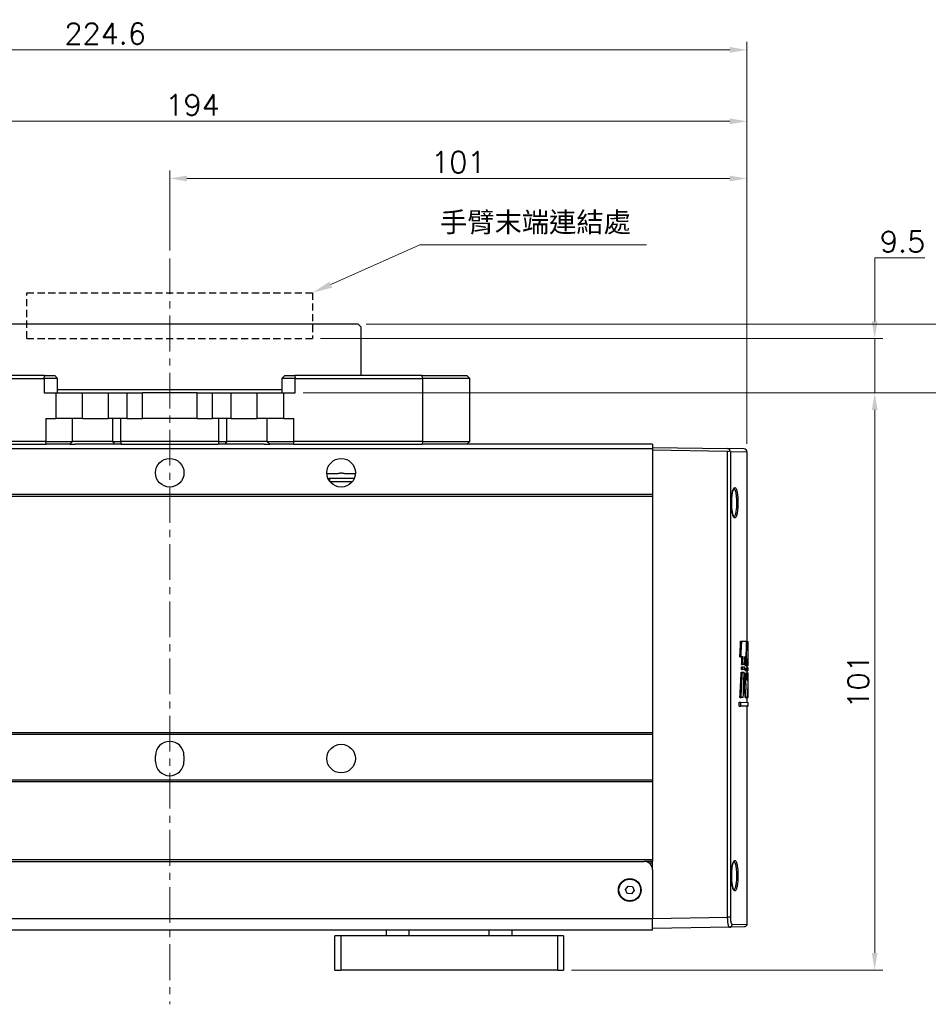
# Model space of a CAD drawing. Header units: inches. Extents: x 0 to 6721, y -3375 to 1330.
# Tile 45 of 198: x 4672 to 4831, y -3102 to -2930. Entities that reach past the tile are written whole.
import ezdxf

# ---------------------------------------------------------------- set-up
doc = ezdxf.new("R2010")
doc.units = ezdxf.units.IN
doc.header["$MEASUREMENT"] = 0
doc.linetypes.add('CENTER', pattern=[2, 1.25, -0.25, 0.25, -0.25])
doc.linetypes.add('HIDDEN', pattern=[0.375, 0.25, -0.125])
for name, color, linetype, lineweight in [('AM_5', 3, 'Continuous', 15), ('AM_7', 4, 'CENTER', 15), ('可見 (ISO)', 7, 'Continuous', 25), ('窄部可見 (ISO)', 7, 'Continuous', 25)]:
    doc.layers.add(name, color=color, linetype=linetype, lineweight=lineweight)
doc.styles.get("Standard").update_dxf_attribs({"font": 'arial.ttf'})
doc.styles.add('尺寸標註', font='romans.shx', dxfattribs={"bigfont": 'CHINESET.SHX'})
doc.dimstyles.new('複本(3) CNS2-1$0', dxfattribs={"dimtxt": 3.7, "dimasz": 3, "dimexe": 1.4, "dimexo": 1.4, "dimgap": 1, "dimtad": 1, "dimtoh": 1, "dimdsep": 46, "dimtxsty": '尺寸標註', "dimcen": 0, "dimclrd": 2, "dimclre": 2, "dimclrt": 3, "dimadec": 0, "dimazin": 2, "dimtp": 0.1, "dimtm": 0.1, "dimtfac": 0.71, "dimtmove": 0, "dimatfit": 0, "dimfxl": 0, "dimlwd": 13, "dimlwe": 13, "dimarcsym": 0})

# ---------------------------------------------------------------- blocks, each defined once
blk = doc.blocks.new('*S380')
at = {"layer": 'AM_5', "color": 7}
for p, q in [((10226.38, -457.09), (10210.79, -464.07)), ((10266.01, -457.09), (10226.38, -457.09))]:
    blk.add_line(p, q, dxfattribs=at)
at = {"layer": 'AM_5', "color": 7, "linetype": 'Continuous'}
blk.add_trace([(10210.55, -463.54), (10211.03, -464.6), (10207.59, -465.5)], dxfattribs=at)
at = {"layer": 'AM_5', "color": 2, "insert": (10229.88, -455.34), "char_height": 3.5, "attachment_point": 7}
blk.add_mtext('{\\fPMingLiU|b0|i0|c136|p18;手臂末端連結處}', dxfattribs=at)
blk = doc.blocks.new('*D462')
at = {"layer": 'AM_5', "color": 2, "lineweight": 13}
for p, q in [((4697.96, -2970.51), (4697.96, -2956.51)), ((4700.96, -2957.91), (4795.96, -2957.91)), ((4798.96, -3004.33), (4798.96, -2956.51))]:
    blk.add_line(p, q, dxfattribs=at)
at = {"layer": 'AM_5', "color": 2}
for points in [[(4700.96, -2957.41), (4700.96, -2958.41), (4697.96, -2957.91)], [(4795.96, -2957.41), (4795.96, -2958.41), (4798.96, -2957.91)]]:
    blk.add_solid(points, dxfattribs=at)
at = {"layer": 'Defpoints', "color": 0}
for p in [(4798.96, -2957.91), (4697.96, -2971.91), (4798.96, -3005.73)]:
    blk.add_point(p, dxfattribs=at)
at = {"layer": 'AM_5', "color": 3, "insert": (4748.46, -2955.06), "char_height": 3.7, "attachment_point": 5, "style": '尺寸標註'}
blk.add_mtext('101', dxfattribs=at)
blk = doc.blocks.new('*D463')
at = {"layer": 'AM_5', "color": 2, "lineweight": 13}
for p, q in [((4604.96, -3003.93), (4604.96, -2946.51)), ((4798.96, -3004.33), (4798.96, -2946.51)), ((4607.96, -2947.91), (4795.96, -2947.91))]:
    blk.add_line(p, q, dxfattribs=at)
at = {"layer": 'AM_5', "color": 2}
for points in [[(4607.96, -2947.41), (4607.96, -2948.41), (4604.96, -2947.91)], [(4795.96, -2947.41), (4795.96, -2948.41), (4798.96, -2947.91)]]:
    blk.add_solid(points, dxfattribs=at)
at = {"layer": 'Defpoints', "color": 0}
for p in [(4798.96, -2947.91), (4604.96, -3005.33), (4798.96, -3005.73)]:
    blk.add_point(p, dxfattribs=at)
at = {"layer": 'AM_5', "color": 3, "insert": (4701.96, -2945.06), "char_height": 3.7, "attachment_point": 5, "style": '尺寸標註'}
blk.add_mtext('194', dxfattribs=at)
blk = doc.blocks.new('*D464')
at = {"layer": 'AM_5', "color": 2, "lineweight": 13}
for p, q in [((4574.39, -3015.86), (4574.39, -2934.01)), ((4795.96, -2935.41), (4577.39, -2935.41)), ((4798.96, -3004.33), (4798.96, -2934.01))]:
    blk.add_line(p, q, dxfattribs=at)
at = {"layer": 'AM_5', "color": 2}
for points in [[(4577.39, -2934.91), (4577.39, -2935.91), (4574.39, -2935.41)], [(4795.96, -2934.91), (4795.96, -2935.91), (4798.96, -2935.41)]]:
    blk.add_solid(points, dxfattribs=at)
at = {"layer": 'Defpoints', "color": 0}
for p in [(4574.39, -2935.41), (4798.96, -3005.73), (4574.39, -3017.26)]:
    blk.add_point(p, dxfattribs=at)
at = {"layer": 'AM_5', "color": 3, "insert": (4686.67, -2932.56), "char_height": 3.7, "attachment_point": 5, "style": '尺寸標註'}
blk.add_mtext('224.6', dxfattribs=at)
blk = doc.blocks.new('*D465')
at = {"layer": 'AM_5', "color": 2, "lineweight": 13}
for p, q in [((4721.32, -2995.41), (4822.71, -2995.41)), ((4821.31, -3093.41), (4821.31, -2998.41)), ((4768.28, -3096.41), (4822.71, -3096.41))]:
    blk.add_line(p, q, dxfattribs=at)
at = {"layer": 'AM_5', "color": 2}
for points in [[(4820.81, -2998.41), (4821.81, -2998.41), (4821.31, -2995.41)], [(4820.81, -3093.41), (4821.81, -3093.41), (4821.31, -3096.41)]]:
    blk.add_solid(points, dxfattribs=at)
at = {"layer": 'Defpoints', "color": 0}
for p in [(4719.92, -2995.41), (4821.31, -2995.41), (4766.88, -3096.41)]:
    blk.add_point(p, dxfattribs=at)
at = {"layer": 'AM_5', "color": 3, "insert": (4818.46, -3045.91), "char_height": 3.7, "attachment_point": 5, "rotation": 90, "style": '尺寸標註'}
blk.add_mtext('101', dxfattribs=at)
blk = doc.blocks.new('*D466')
at = {"layer": 'AM_5', "color": 2, "lineweight": 13}
for p, q in [((4821.31, -2982.91), (4821.31, -2971.8)), ((4821.31, -2971.8), (4830.07, -2971.8)), ((4724.36, -2985.91), (4822.71, -2985.91)), ((4821.31, -2995.41), (4821.31, -2985.91)), ((4721.32, -2995.41), (4822.71, -2995.41)), ((4821.31, -2998.41), (4821.31, -3001.41))]:
    blk.add_line(p, q, dxfattribs=at)
at = {"layer": 'AM_5', "color": 2}
for points in [[(4820.81, -2982.91), (4821.81, -2982.91), (4821.31, -2985.91)], [(4820.81, -2998.41), (4821.81, -2998.41), (4821.31, -2995.41)]]:
    blk.add_solid(points, dxfattribs=at)
at = {"layer": 'Defpoints', "color": 0}
for p in [(4722.96, -2985.91), (4821.31, -2985.91), (4719.92, -2995.41)]:
    blk.add_point(p, dxfattribs=at)
at = {"layer": 'AM_5', "color": 3, "insert": (4826.19, -2968.95), "char_height": 3.7, "attachment_point": 5, "style": '尺寸標註'}
blk.add_mtext('9.5', dxfattribs=at)
blk = doc.blocks.new('*D467')
at = {"layer": 'AM_5', "color": 2, "lineweight": 13}
for p, q in [((4837.19, -2980.41), (4837.19, -2971.8)), ((4837.19, -2971.8), (4843.65, -2971.8)), ((4732.36, -2983.41), (4838.59, -2983.41)), ((4837.19, -2995.41), (4837.19, -2983.41)), ((4721.32, -2995.41), (4838.59, -2995.41)), ((4837.19, -2998.41), (4837.19, -3001.41))]:
    blk.add_line(p, q, dxfattribs=at)
at = {"layer": 'AM_5', "color": 2}
for points in [[(4836.69, -2980.41), (4837.69, -2980.41), (4837.19, -2983.41)], [(4836.69, -2998.41), (4837.69, -2998.41), (4837.19, -2995.41)]]:
    blk.add_solid(points, dxfattribs=at)
at = {"layer": 'Defpoints', "color": 0}
for p in [(4730.96, -2983.41), (4719.92, -2995.41), (4837.19, -2995.41)]:
    blk.add_point(p, dxfattribs=at)
at = {"layer": 'AM_5', "color": 3, "insert": (4840.92, -2968.95), "char_height": 3.7, "attachment_point": 5, "style": '尺寸標註'}
blk.add_mtext('12', dxfattribs=at)

msp = doc.modelspace()

# ---------------------------------------------------------------- linework, layer by layer
at = {"color": 7, "linetype": 'HIDDEN', "ltscale": 5}
for p, q in [((4672.957, -2985.905), (4672.957, -2977.905)), ((4672.957, -2977.905), (4722.957, -2977.905)), ((4722.957, -2977.905), (4722.957, -2985.905)), ((4672.957, -2985.905), (4722.957, -2985.905))]:
    msp.add_line(p, q, dxfattribs=at)
at = {"layer": 'AM_7', "ltscale": 5}
msp.add_line((4697.957, -2971.905), (4697.957, -3102.405), dxfattribs=at)
at = {"layer": '可見 (ISO)'}
for p, q in [((4730.957, -2983.405), (4664.957, -2983.405)), ((4730.957, -2983.405), (4731.457, -2983.905)), ((4731.457, -2992.405), (4731.457, -2983.905)), ((4676.076, -2992.405), (4653.807, -2992.405)), ((4676.076, -2992.405), (4677.837, -2992.405)), ((4677.837, -2992.405), (4678.337, -2992.905)), ((4718.077, -2992.405), (4717.577, -2992.905)), ((4718.077, -2992.405), (4719.838, -2992.405)), ((4742.107, -2992.405), (4719.838, -2992.405)), ((4742.107, -2992.405), (4749.957, -2992.405)), ((4750.457, -2992.905), (4749.957, -2992.405)), ((4653.721, -2992.905), (4675.989, -2992.905)), ((4678.337, -2992.905), (4675.989, -2992.905)), ((4678.337, -2995.405), (4678.337, -2992.905)), ((4719.925, -2992.905), (4717.577, -2992.905)), ((4717.577, -2992.905), (4717.577, -2995.405)), ((4719.925, -2992.905), (4742.194, -2992.905)), ((4750.457, -2992.905), (4742.194, -2992.905)), ((4750.457, -3003.905), (4750.457, -2992.905)), ((4675.989, -2995.405), (4678.013, -2995.405)), ((4678.013, -2995.405), (4681.964, -2995.405)), ((4717.577, -2994.905), (4678.337, -2994.905)), ((4681.964, -2995.405), (4688.383, -2995.405)), ((4682.707, -2999.905), (4682.707, -2995.405)), ((4687.207, -2995.405), (4687.207, -2999.905)), ((4688.383, -2995.405), (4690.513, -2995.405)), ((4690.513, -2995.405), (4693.179, -2995.405)), ((4702.735, -2995.405), (4693.179, -2995.405)), ((4693.179, -2999.905), (4693.179, -2995.405)), ((4702.735, -2995.405), (4705.402, -2995.405)), ((4702.735, -2999.905), (4702.735, -2995.405)), ((4705.402, -2995.405), (4707.531, -2995.405)), ((4707.531, -2995.405), (4713.95, -2995.405)), ((4708.707, -2999.905), (4708.707, -2995.405)), ((4713.207, -2995.405), (4713.207, -2999.905)), ((4713.95, -2995.405), (4717.902, -2995.405)), ((4717.902, -2995.405), (4719.925, -2995.405)), ((4676.263, -2999.905), (4678.013, -2999.905)), ((4682.707, -2999.905), (4678.013, -2999.905)), ((4680.957, -3003.905), (4680.957, -2999.905)), ((4682.707, -2999.905), (4687.207, -2999.905)), ((4690.513, -2999.905), (4687.207, -2999.905)), ((4690.513, -2999.905), (4693.179, -2999.905)), ((4702.735, -2999.905), (4693.179, -2999.905)), ((4702.735, -2999.905), (4705.402, -2999.905)), ((4708.707, -2999.905), (4705.402, -2999.905)), ((4708.707, -2999.905), (4713.207, -2999.905)), ((4717.902, -2999.905), (4713.207, -2999.905)), ((4714.957, -2999.905), (4714.957, -3003.905)), ((4717.902, -2999.905), (4719.652, -2999.905)), ((4676.263, -3003.905), (4653.721, -3003.905)), ((4653.807, -3004.405), (4676.349, -3004.405)), ((4676.263, -3003.905), (4680.957, -3003.905)), ((4680.457, -3004.405), (4676.349, -3004.405)), ((4680.957, -3003.905), (4680.457, -3004.405)), ((4680.457, -3004.405), (4681.452, -3004.405)), ((4687.939, -3003.905), (4680.957, -3003.905)), ((4688.5, -3004.405), (4681.452, -3004.405)), ((4687.939, -3003.905), (4689.429, -3003.905)), ((4689.429, -3004.405), (4688.5, -3004.405)), ((4706.485, -3003.905), (4689.429, -3003.905)), ((4689.429, -3004.405), (4706.485, -3004.405)), ((4706.485, -3003.905), (4707.976, -3003.905)), ((4707.414, -3004.405), (4706.485, -3004.405)), ((4714.462, -3004.405), (4707.414, -3004.405)), ((4714.957, -3003.905), (4707.976, -3003.905)), ((4714.462, -3004.405), (4715.457, -3004.405)), ((4714.957, -3003.905), (4719.652, -3003.905)), ((4714.957, -3003.905), (4715.457, -3004.405)), ((4719.565, -3004.405), (4715.457, -3004.405)), ((4719.565, -3004.405), (4742.107, -3004.405)), ((4742.194, -3003.905), (4719.652, -3003.905)), ((4747.064, -3004.405), (4742.107, -3004.405)), ((4742.194, -3003.905), (4750.457, -3003.905)), ((4782.457, -3004.405), (4747.064, -3004.405)), ((4750.457, -3003.905), (4749.957, -3004.405)), ((4782.457, -3004.405), (4782.457, -3005.228)), ((4782.457, -3005.228), (4612.457, -3005.228)), ((4782.457, -3004.955), (4795.584, -3005.185)), ((4782.457, -3005.228), (4782.457, -3013.228)), ((4795.584, -3005.685), (4782.457, -3005.456)), ((4798.466, -3005.235), (4795.584, -3005.185)), ((4798.957, -3005.735), (4798.957, -3038.894)), ((4730.248, -3010.405), (4725.957, -3010.405)), ((4782.457, -3013.228), (4612.457, -3013.228)), ((4782.457, -3013.528), (4612.457, -3013.528)), ((4782.457, -3013.228), (4782.457, -3013.528)), ((4782.457, -3013.528), (4782.457, -3054.905)), ((4797.861, -3038.875), (4798.063, -3038.879)), ((4798.063, -3038.879), (4798.9, -3038.893)), ((4798.9, -3038.893), (4799.038, -3038.896)), ((4799.038, -3038.896), (4799.155, -3038.898)), ((4798.861, -3040.455), (4798.919, -3040.456)), ((4799.157, -3042.85), (4799.157, -3039.083)), ((4797.717, -3041.608), (4797.921, -3041.604)), ((4798.288, -3041.598), (4797.921, -3041.604)), ((4798.831, -3041.588), (4798.595, -3041.592)), ((4799.127, -3041.896), (4799.051, -3041.897)), ((4797.979, -3043.828), (4798.182, -3043.825)), ((4798.001, -3043.367), (4798.204, -3043.37)), ((4798.025, -3042.935), (4798.228, -3042.931)), ((4798.509, -3043.819), (4798.182, -3043.825)), ((4798.204, -3043.37), (4798.526, -3043.376)), ((4798.547, -3042.925), (4798.228, -3042.931)), ((4798.631, -3044.004), (4798.832, -3044)), ((4798.643, -3043.565), (4798.844, -3043.568)), ((4798.652, -3043.11), (4798.853, -3043.107)), ((4799.016, -3043.997), (4798.832, -3044)), ((4798.844, -3043.568), (4799.024, -3043.572)), ((4799.032, -3043.104), (4798.853, -3043.107)), ((4798.957, -3043.105), (4798.957, -3043.57)), ((4798.957, -3043.384), (4799.143, -3043.387)), ((4798.957, -3043.998), (4798.957, -3044.494)), ((4799.016, -3043.997), (4799.108, -3043.995)), ((4799.024, -3043.572), (4799.113, -3043.573)), ((4799.032, -3043.104), (4799.116, -3043.102)), ((4799.156, -3043.994), (4799.108, -3043.995)), ((4799.113, -3043.573), (4799.157, -3043.574)), ((4799.157, -3043.102), (4799.116, -3043.102)), ((4797.953, -3044.29), (4798.156, -3044.293)), ((4798.156, -3044.293), (4798.488, -3044.299)), ((4798.617, -3044.488), (4798.818, -3044.492)), ((4798.818, -3044.492), (4799.007, -3044.495)), ((4798.957, -3044.307), (4799.139, -3044.31)), ((4798.984, -3045.69), (4799.087, -3045.691)), ((4799.007, -3044.495), (4799.101, -3044.496)), ((4799.101, -3044.496), (4799.155, -3044.497)), ((4798.552, -3047.299), (4798.754, -3047.299)), ((4798.562, -3046.404), (4798.763, -3046.405)), ((4797.728, -3048.725), (4797.932, -3048.722)), ((4798.305, -3048.715), (4797.932, -3048.722)), ((4798.867, -3048.778), (4798.666, -3048.782)), ((4799.101, -3048.774), (4798.868, -3048.778)), ((4798.957, -3048.776), (4798.957, -3049.578)), ((4799.11, -3048.701), (4799.156, -3048.7)), ((4797.62, -3049.554), (4797.824, -3049.558)), ((4797.62, -3050.251), (4797.62, -3049.554)), ((4797.62, -3050.251), (4797.824, -3050.248)), ((4797.824, -3049.558), (4799.157, -3049.581)), ((4797.824, -3049.558), (4797.824, -3050.248)), ((4799.157, -3050.224), (4797.824, -3050.248)), ((4798.957, -3050.228), (4798.957, -3088.376)), ((4799.157, -3050.224), (4799.157, -3049.581)), ((4782.457, -3054.905), (4612.457, -3054.905)), ((4782.457, -3055.205), (4612.457, -3055.205)), ((4782.457, -3054.905), (4782.457, -3055.205)), ((4782.457, -3055.205), (4782.457, -3063.205)), ((4695.457, -3059.905), (4695.457, -3058.905)), ((4700.457, -3058.905), (4700.457, -3059.905)), ((4782.457, -3063.205), (4612.457, -3063.205)), ((4782.457, -3063.505), (4612.457, -3063.505)), ((4782.457, -3063.205), (4782.457, -3063.505)), ((4782.457, -3063.505), (4782.457, -3077.105)), ((4782.457, -3077.105), (4612.457, -3077.105)), ((4613.957, -3077.405), (4780.957, -3077.405)), ((4782.457, -3077.405), (4780.957, -3077.405)), ((4781.786, -3077.655), (4782.457, -3077.655)), ((4782.457, -3077.105), (4782.457, -3077.355)), ((4782.457, -3078.905), (4782.457, -3077.355)), ((4782.444, -3078.705), (4782.457, -3078.705)), ((4782.457, -3078.905), (4782.457, -3087.405)), ((4777.713, -3082.306), (4778.171, -3081.712)), ((4778.171, -3081.712), (4778.915, -3081.811)), ((4778.915, -3081.811), (4779.201, -3082.505)), ((4777.999, -3083), (4777.713, -3082.306)), ((4778.743, -3083.099), (4777.999, -3083)), ((4779.201, -3082.505), (4778.743, -3083.099)), ((4782.457, -3089.405), (4782.457, -3087.405)), ((4795.898, -3088.921), (4782.457, -3089.155)), ((4798.466, -3088.876), (4795.898, -3088.921)), ((4782.457, -3089.405), (4612.457, -3089.405)), ((4726.878, -3096.405), (4726.878, -3090.405)), ((4727.878, -3090.405), (4726.878, -3090.405)), ((4765.878, -3090.405), (4727.878, -3090.405)), ((4735.878, -3090.405), (4735.878, -3089.405)), ((4757.878, -3090.405), (4757.878, -3089.405)), ((4766.878, -3090.405), (4765.878, -3090.405)), ((4766.878, -3090.405), (4766.878, -3096.405)), ((4726.878, -3096.405), (4727.878, -3096.405)), ((4765.878, -3096.405), (4727.878, -3096.405)), ((4765.878, -3096.405), (4766.878, -3096.405))]:
    msp.add_line(p, q, dxfattribs=at)
for centre, radius in [((4697.957, -3009.405), 2.5), ((4727.957, -3009.405), 2.5), ((4727.957, -3059.405), 2.5), ((4778.457, -3082.405), 2), ((4778.457, -3082.405), 1.9)]:
    msp.add_circle(centre, radius, dxfattribs=at)
for centre, radius, start, end in [((4798.457, -3005.735), 0.5, 0, 89), ((4725.957, -3010.905), 0.5, 90, 121.13073), ((4697.957, -3058.905), 2.5, 0, 180), ((4697.957, -3059.905), 2.5, 180, 0), ((4780.957, -3078.905), 1.5, 0, 90)]:
    msp.add_arc(centre, radius, start, end, dxfattribs=at)
for centre, major_axis, ratio, start_param, end_param in [((4795.575, -3005.185), (-0.358, 0.361), 0.9656926, 2.3605575, 3.2761601), ((3878.306, -2991.642), (919.298, -52.009), 0.9510687, 0.0023366, 0.0054611), ((3876.318, -2991.636), (921.484, -52.132), 0.9510687, 0.0024691, 0.0055781), ((3840.609, -3022.978), (957.162, 54.151), 0.9510687, 6.2033612, 6.2063168), ((3833.26, -3014.93), (964.477, -54.971), 0.9518055, 0.0291664, 0.0320505), ((3856.203, -2998.297), (941.356, -53.653), 0.9518055, 0.0100595, 0.0115468), ((3854.194, -2998.292), (943.561, -53.779), 0.9518055, 0.0101746, 0.0116584), ((3833.166, -3015.505), (964.569, 54.976), 0.9518055, 6.1935566, 6.1950067), ((3835.22, -3014.931), (962.321, -54.848), 0.9518055, 0.029095, 0.030752), ((3822.64, -3033.438), (975.083, 55.576), 0.9518055, 6.2129789, 6.2142768), ((3824.119, -3029.381), (973.606, -55.491), 0.9518055, 0.045029, 0.0463288), ((4707.426, -2997.597), (-1.883, 281.974), 0.3245408, 4.5455255, 4.5471832), ((4707.457, -2997.614), (-1.881, 282.54), 0.324488, 4.5459361, 4.547565), ((4707.502, -3015.466), (1.885, 282.47), 0.3244089, 4.6140091, 4.6155844), ((4707.49, -3015.077), (-1.872, 281.872), 0.3244298, 4.6074315, 4.6089957), ((4707.462, -3015.068), (-1.88, 282.532), 0.3244788, 4.6076489, 4.6091844), ((4707.482, -3033.522), (1.881, 282.502), 0.3244437, 4.6774632, 4.6789695), ((4707.471, -3029.584), (-1.88, 282.519), 0.3244638, 4.6592001, 4.660696), ((4707.704, -3043.484), (-1.704, -444.866), 0.205539, 1.5713817, 1.5718016), ((4707.488, -3048.034), (1.88, 282.493), 0.3244332, 4.7288466, 4.7303352), ((4707.457, -3048.076), (1.875, 285.087), 0.3215892, 4.7319551, 4.7328382), ((3862.926, -2998.469), (934.636, -53.27), 0.9518055, 0.0033878, 0.0083722), ((3860.908, -2998.463), (936.851, -53.397), 0.9518055, 0.0035187, 0.0084834), ((3837.36, -3015.473), (960.378, 54.738), 0.9518055, 6.1870662, 6.1918915), ((3838.575, -3015.128), (958.97, -54.657), 0.9518055, 0.0255993, 0.0276956), ((3836.611, -3015.126), (961.131, -54.78), 0.9518055, 0.0256739, 0.0277625), ((3839.246, -3033.537), (958.526, 54.19), 0.9509983, 6.210499, 6.2118075), ((3841.045, -3029.515), (956.73, -54.088), 0.9509983, 0.0416294, 0.0429405), ((3821.359, -3044.728), (976.363, -55.649), 0.9518055, 0.0600586, 0.0602592), ((3821.368, -3047.95), (976.353, 55.648), 0.9518055, 6.2240785, 6.2270841), ((3821.359, -3044.728), (976.363, -55.649), 0.9518055, 0.0555438, 0.0580797)]:
    msp.add_ellipse(centre, major_axis=major_axis, ratio=ratio, start_param=start_param, end_param=end_param, dxfattribs=at)
for points, knots in [([(4795.977, -3005.496), (4795.97, -3005.457), (4795.958, -3005.418), (4795.92, -3005.347), (4795.895, -3005.314), (4795.832, -3005.258), (4795.794, -3005.234), (4795.725, -3005.206), (4795.697, -3005.198), (4795.641, -3005.188), (4795.612, -3005.185), (4795.584, -3005.185)], [0.000000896, 0.000000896, 0.000000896, 0.000000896, 0.016688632, 0.016688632, 0.032072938, 0.032072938, 0.047031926, 0.047031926, 0.055959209, 0.055959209, 0.064554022, 0.064554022, 0.064554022, 0.064554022]), ([(4796.059, -3005.685), (4796.057, -3005.675), (4796.054, -3005.666), (4796.045, -3005.634), (4796.036, -3005.611), (4796.013, -3005.557), (4795.996, -3005.526), (4795.977, -3005.496)], [-0.026920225, -0.026920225, -0.026920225, -0.026920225, -0.023086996, -0.023086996, -0.013337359, -0.013337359, -0.00000098, -0.00000098, -0.00000098, -0.00000098]), ([(4796.678, -3012.194), (4796.678, -3012.194), (4796.666, -3012.202), (4796.626, -3012.251), (4796.591, -3012.309), (4796.515, -3012.479), (4796.473, -3012.602), (4796.391, -3012.916), (4796.351, -3013.119), (4796.285, -3013.575), (4796.26, -3013.835), (4796.238, -3014.233), (4796.234, -3014.366), (4796.231, -3014.534), (4796.231, -3014.567), (4796.231, -3014.651), (4796.231, -3014.702), (4796.233, -3014.904), (4796.237, -3015.056), (4796.25, -3015.284), (4796.255, -3015.364), (4796.261, -3015.443)], [0.03283105, 0.03283105, 0.03283105, 0.03283105, 0.06888056, 0.06888056, 0.12618137, 0.12618137, 0.19320114, 0.19320114, 0.27181831, 0.27181831, 0.35398045, 0.35398045, 0.39419044, 0.39419044, 0.40427127, 0.40427127, 0.41939616, 0.41939616, 0.46493517, 0.46493517, 0.4897761, 0.4897761, 0.4897761, 0.4897761]), ([(4796.261, -3015.443), (4796.282, -3015.701), (4796.312, -3015.949), (4796.388, -3016.383), (4796.434, -3016.575), (4796.531, -3016.878), (4796.585, -3016.995), (4796.646, -3017.086), (4796.663, -3017.104), (4796.676, -3017.115), (4796.678, -3017.116), (4796.678, -3017.116)], [0, 0, 0, 0, 0.08174548, 0.08174548, 0.16340077, 0.16340077, 0.24442496, 0.24442496, 0.2806045, 0.2806045, 0.29715622, 0.29715622, 0.29715622, 0.29715622]), ([(4799.038, -3038.896), (4799.027, -3038.922), (4799.016, -3038.975), (4798.988, -3039.176), (4798.971, -3039.356), (4798.944, -3039.773), (4798.931, -3040.036), (4798.921, -3040.368), (4798.92, -3040.412), (4798.919, -3040.456)], [1.08927231, 1.08927231, 1.08927231, 1.08927231, 1.14931917, 1.14931917, 1.23786588, 1.23786588, 1.32630795, 1.32630795, 1.33943432, 1.33943432, 1.33943432, 1.33943432]), ([(4799.157, -3039.083), (4799.157, -3039.05), (4799.157, -3039.021), (4799.157, -3038.937), (4799.156, -3038.905), (4799.155, -3038.898)], [-0.26480933, -0.26480933, -0.26480933, -0.26480933, -0.246613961, -0.246613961, -0.203205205, -0.203205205, -0.203205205, -0.203205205]), ([(4798.552, -3047.299), (4798.552, -3047.355), (4798.551, -3047.41), (4798.551, -3047.63), (4798.555, -3047.806), (4798.567, -3048.131), (4798.577, -3048.279), (4798.598, -3048.513), (4798.611, -3048.615), (4798.639, -3048.749), (4798.653, -3048.782), (4798.666, -3048.782)], [-0.41397318, -0.41397318, -0.41397318, -0.41397318, -0.39775294, -0.39775294, -0.34805293, -0.34805293, -0.29835292, -0.29835292, -0.24849755, -0.24849755, -0.19864218, -0.19864218, -0.19864218, -0.19864218]), ([(4798.868, -3048.778), (4798.867, -3048.778), (4798.867, -3048.778), (4798.854, -3048.778), (4798.839, -3048.746), (4798.812, -3048.612), (4798.799, -3048.51), (4798.778, -3048.277), (4798.768, -3048.129), (4798.756, -3047.805), (4798.753, -3047.629), (4798.753, -3047.464), (4798.753, -3047.41), (4798.753, -3047.355), (4798.754, -3047.299)], [0.59405241, 0.59405241, 0.59405241, 0.59405241, 0.59480637, 0.59480637, 0.64452828, 0.64452828, 0.69425018, 0.69425018, 0.74381794, 0.74381794, 0.79338571, 0.79338571, 0.79338571, 0.80957398, 0.80957398, 0.80957398, 0.80957398]), ([(4799.101, -3048.774), (4799.106, -3048.744), (4799.111, -3048.699), (4799.124, -3048.519), (4799.131, -3048.338), (4799.14, -3047.922), (4799.143, -3047.658), (4799.145, -3047.345), (4799.145, -3047.32), (4799.145, -3047.296)], [-1.01638691, -1.01638691, -1.01638691, -1.01638691, -0.97202233, -0.97202233, -0.88365924, -0.88365924, -0.79537211, -0.79537211, -0.78788199, -0.78788199, -0.78788199, -0.78788199]), ([(4796.678, -3077.444), (4796.678, -3077.444), (4796.666, -3077.452), (4796.626, -3077.501), (4796.591, -3077.559), (4796.515, -3077.729), (4796.473, -3077.852), (4796.391, -3078.166), (4796.351, -3078.369), (4796.285, -3078.825), (4796.26, -3079.085), (4796.238, -3079.483), (4796.234, -3079.616), (4796.231, -3079.784), (4796.231, -3079.817), (4796.231, -3079.901), (4796.231, -3079.952), (4796.233, -3080.154), (4796.237, -3080.306), (4796.25, -3080.534), (4796.255, -3080.614), (4796.261, -3080.693)], [0.03283105, 0.03283105, 0.03283105, 0.03283105, 0.06888056, 0.06888056, 0.12618137, 0.12618137, 0.19320114, 0.19320114, 0.27181831, 0.27181831, 0.35398045, 0.35398045, 0.39419044, 0.39419044, 0.40427127, 0.40427127, 0.41939616, 0.41939616, 0.46493517, 0.46493517, 0.4897761, 0.4897761, 0.4897761, 0.4897761]), ([(4796.261, -3080.693), (4796.282, -3080.951), (4796.312, -3081.199), (4796.388, -3081.633), (4796.434, -3081.825), (4796.531, -3082.128), (4796.585, -3082.245), (4796.646, -3082.336), (4796.663, -3082.354), (4796.676, -3082.365), (4796.678, -3082.366), (4796.678, -3082.366)], [0, 0, 0, 0, 0.08174548, 0.08174548, 0.16340077, 0.16340077, 0.24442496, 0.24442496, 0.2806045, 0.2806045, 0.29715622, 0.29715622, 0.29715622, 0.29715622]), ([(4798.957, -3088.376), (4798.957, -3088.43), (4798.948, -3088.484), (4798.919, -3088.571), (4798.903, -3088.605), (4798.856, -3088.683), (4798.819, -3088.725), (4798.751, -3088.782), (4798.723, -3088.801), (4798.646, -3088.842), (4798.593, -3088.86), (4798.515, -3088.873), (4798.49, -3088.876), (4798.466, -3088.876)], [0, 0, 0, 0, 0.016139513, 0.016139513, 0.027264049, 0.027264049, 0.043672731, 0.043672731, 0.053661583, 0.053661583, 0.070096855, 0.070096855, 0.077400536, 0.077400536, 0.077400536, 0.077400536])]:
    msp.add_open_spline(points, degree=3, knots=knots, dxfattribs=at)
for points, weights, knots in [([(4727.147, -3009.609), (4726.965, -3009.609), (4726.27, -3009.609), (4725.465, -3009.609)], [9.25070951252, 7.90918394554, 5.05544864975, 3.55660042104], [-0.22188965, -0.22188965, -0.22188965, -0.14052919, -0.06362199, -0.06362199, -0.06362199]), ([(4728.768, -3009.609), (4728.535, -3009.566), (4728.175, -3009.5), (4728.017, -3009.472), (4727.951, -3009.466), (4727.869, -3009.477), (4727.646, -3009.517), (4727.272, -3009.586), (4727.147, -3009.609)], [4.78650374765, 6.54236834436, 15.0889633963, 32.661362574, 43.635390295, 27.5423041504, 11.2983427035, 5.59549803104, 4.78650374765], [-0.94151312, -0.94151312, -0.94151312, -0.91843596, -0.82323463, -0.60722467, -0.29126163, -0.10097293, -0.03487468, -0.02424214, -0.02424214, -0.02424214]), ([(4730.449, -3009.609), (4729.412, -3009.609), (4728.862, -3009.609), (4728.768, -3009.609)], [3.55660042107, 5.75703150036, 8.50275653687, 9.25070951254], [-2.11968363, -2.11968363, -2.11968363, -2.00677761, -1.96141597, -1.96141597, -1.96141597])]:
    msp.add_rational_spline(points, weights, degree=2, knots=knots, dxfattribs=at)
for points in [[(4798.552, -3047.299), (4798.554, -3047.003), (4798.557, -3046.704), (4798.562, -3046.404)], [(4798.763, -3046.405), (4798.759, -3046.704), (4798.755, -3047.003), (4798.754, -3047.299)]]:
    msp.add_open_spline(points, degree=3, dxfattribs=at)
at = {"layer": '窄部可見 (ISO)'}
for p, q in [((4675.989, -2992.905), (4676.076, -2992.405)), ((4719.838, -2992.405), (4719.925, -2992.905)), ((4742.194, -2992.905), (4742.107, -2992.405)), ((4675.989, -2992.905), (4675.989, -2995.405)), ((4719.925, -2995.405), (4719.925, -2992.905)), ((4742.194, -2992.905), (4742.194, -3003.905)), ((4678.013, -2995.405), (4678.013, -2999.905)), ((4690.513, -2999.905), (4690.513, -2995.405)), ((4705.402, -2995.405), (4705.402, -2999.905)), ((4717.902, -2999.905), (4717.902, -2995.405)), ((4676.263, -2999.905), (4676.263, -3003.905)), ((4687.939, -2999.905), (4687.939, -3003.905)), ((4689.429, -3003.905), (4689.429, -2999.905)), ((4706.485, -2999.905), (4706.485, -3003.905)), ((4707.976, -3003.905), (4707.976, -2999.905)), ((4719.652, -3003.905), (4719.652, -2999.905)), ((4676.349, -3004.405), (4676.263, -3003.905)), ((4687.939, -3003.905), (4688.311, -3004.405)), ((4689.429, -3003.905), (4689.429, -3004.405)), ((4706.485, -3003.905), (4706.485, -3004.405)), ((4707.976, -3003.905), (4707.603, -3004.405)), ((4719.652, -3003.905), (4719.565, -3004.405)), ((4742.194, -3003.905), (4742.107, -3004.405)), ((4795.584, -3087.177), (4795.584, -3005.685)), ((4796.059, -3005.685), (4796.059, -3087.177)), ((4796.059, -3005.685), (4798.957, -3005.735)), ((4725.957, -3010.905), (4725.957, -3010.405)), ((4725.957, -3010.905), (4729.957, -3010.905)), ((4782.457, -3087.406), (4795.584, -3087.177)), ((4796.059, -3087.177), (4795.584, -3087.177)), ((4612.457, -3087.405), (4782.457, -3087.405)), ((4796.375, -3088.421), (4798.957, -3088.376)), ((4727.878, -3090.405), (4727.878, -3096.405)), ((4739.878, -3090.405), (4739.878, -3089.405)), ((4753.878, -3090.405), (4753.878, -3089.405)), ((4765.878, -3096.405), (4765.878, -3090.405))]:
    msp.add_line(p, q, dxfattribs=at)
for centre, major_axis, ratio, start_param, end_param in [((4797.168, -3013.852), (0.2, 0.012), 0.3019555, 4.71176, 6.0870834), ((4796.334, -3014.851), (0.057, 3.221), 0.2666414, 4.7779168, 5.0128651), ((4796.062, -3015.459), (0.199, 0.016), 0.3015046, 6.0274454, 6.2831854), ((4797.168, -3079.102), (0.2, 0.012), 0.3019555, 4.71176, 6.0870834), ((4796.334, -3080.101), (0.057, 3.221), 0.2666414, 4.7779168, 5.0128651), ((4796.062, -3080.709), (0.199, 0.016), 0.3015046, 6.0274454, 6.2831854), ((4795.889, -3088.421), (0.009, -0.5), 0.9717724, 0, 1.5538356)]:
    msp.add_ellipse(centre, major_axis=major_axis, ratio=ratio, start_param=start_param, end_param=end_param, dxfattribs=at)
for points, knots in [([(4796.256, -3015.459), (4796.243, -3015.291), (4796.234, -3015.12), (4796.229, -3014.945), (4796.224, -3014.769), (4796.224, -3014.591), (4796.227, -3014.417), (4796.231, -3014.241), (4796.24, -3014.07), (4796.252, -3013.901), (4796.265, -3013.733), (4796.281, -3013.568), (4796.301, -3013.415), (4796.341, -3013.107), (4796.397, -3012.83), (4796.46, -3012.611), (4796.492, -3012.501), (4796.526, -3012.403), (4796.562, -3012.32), (4796.597, -3012.238), (4796.634, -3012.172), (4796.671, -3012.12), (4796.708, -3012.069), (4796.747, -3012.034), (4796.785, -3012.015), (4796.823, -3011.997), (4796.86, -3011.995), (4796.897, -3012.009), (4796.934, -3012.024), (4796.971, -3012.056), (4797.006, -3012.103), (4797.04, -3012.151), (4797.073, -3012.214), (4797.105, -3012.294), (4797.137, -3012.374), (4797.166, -3012.467), (4797.193, -3012.575), (4797.22, -3012.682), (4797.245, -3012.805), (4797.267, -3012.938), (4797.29, -3013.072), (4797.309, -3013.215), (4797.325, -3013.367), (4797.329, -3013.406), (4797.333, -3013.445), (4797.337, -3013.484), (4797.342, -3013.543), (4797.347, -3013.604), (4797.352, -3013.665), (4797.357, -3013.727), (4797.361, -3013.789), (4797.365, -3013.852)], [0.0164739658, 0.0164739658, 0.0164739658, 0.0164739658, 0.0170020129, 0.0170020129, 0.0170020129, 0.0175308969, 0.0175308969, 0.0175308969, 0.0180625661, 0.0180625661, 0.0180625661, 0.0185943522, 0.0185943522, 0.0185943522, 0.0196585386, 0.0196585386, 0.0196585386, 0.020190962, 0.020190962, 0.020190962, 0.0207235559, 0.0207235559, 0.0207235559, 0.0212562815, 0.0212562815, 0.0212562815, 0.0217890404, 0.0217890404, 0.0217890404, 0.0223217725, 0.0223217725, 0.0223217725, 0.022854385, 0.022854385, 0.022854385, 0.0233868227, 0.0233868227, 0.0233868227, 0.0239190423, 0.0239190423, 0.0239190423, 0.0244510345, 0.0244510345, 0.0244510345, 0.0245839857, 0.0245839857, 0.0245839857, 0.0247834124, 0.0247834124, 0.0247834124, 0.0249828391, 0.0249828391, 0.0249828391, 0.0249828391]), ([(4797.172, -3013.912), (4797.163, -3013.772), (4797.151, -3013.634), (4797.137, -3013.505), (4797.122, -3013.375), (4797.106, -3013.254), (4797.087, -3013.139), (4797.083, -3013.115), (4797.079, -3013.091), (4797.075, -3013.067), (4797.059, -3012.979), (4797.042, -3012.896), (4797.023, -3012.82), (4797.016, -3012.789), (4797.008, -3012.76), (4797.001, -3012.731), (4796.984, -3012.67), (4796.967, -3012.614), (4796.948, -3012.562), (4796.937, -3012.53), (4796.925, -3012.5), (4796.913, -3012.471), (4796.896, -3012.433), (4796.88, -3012.399), (4796.862, -3012.369), (4796.846, -3012.341), (4796.83, -3012.316), (4796.813, -3012.295), (4796.799, -3012.277), (4796.784, -3012.261), (4796.769, -3012.248), (4796.748, -3012.23), (4796.727, -3012.216), (4796.705, -3012.209), (4796.694, -3012.204), (4796.682, -3012.202), (4796.671, -3012.2)], [0.0083603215, 0.0083603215, 0.0083603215, 0.0083603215, 0.008803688, 0.008803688, 0.008803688, 0.0092470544, 0.0092470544, 0.0092470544, 0.0093409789, 0.0093409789, 0.0093409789, 0.0096904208, 0.0096904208, 0.0096904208, 0.0098317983, 0.0098317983, 0.0098317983, 0.0101337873, 0.0101337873, 0.0101337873, 0.0103228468, 0.0103228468, 0.0103228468, 0.0105771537, 0.0105771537, 0.0105771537, 0.0108143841, 0.0108143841, 0.0108143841, 0.0110205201, 0.0110205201, 0.0110205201, 0.0113061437, 0.0113061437, 0.0113061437, 0.0114586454, 0.0114586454, 0.0114586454, 0.0114586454]), ([(4797.365, -3013.852), (4797.375, -3014.02), (4797.382, -3014.195), (4797.389, -3014.544), (4797.389, -3014.72), (4797.38, -3015.248), (4797.361, -3015.59), (4797.313, -3016.056), (4797.295, -3016.202), (4797.252, -3016.471), (4797.227, -3016.597), (4797.174, -3016.817), (4797.145, -3016.913), (4797.083, -3017.077), (4797.049, -3017.144), (4796.946, -3017.295), (4796.87, -3017.331), (4796.757, -3017.285), (4796.719, -3017.253), (4796.644, -3017.156), (4796.607, -3017.092), (4796.536, -3016.934), (4796.501, -3016.839), (4796.437, -3016.623), (4796.407, -3016.503), (4796.352, -3016.238), (4796.328, -3016.092), (4796.286, -3015.788), (4796.269, -3015.628), (4796.256, -3015.459)], [0.0079587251, 0.0079587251, 0.0079587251, 0.0079587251, 0.0084909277, 0.0084909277, 0.0090231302, 0.0090231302, 0.0100875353, 0.0100875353, 0.0106197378, 0.0106197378, 0.0111519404, 0.0111519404, 0.0116841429, 0.0116841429, 0.0122163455, 0.0122163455, 0.0132807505, 0.0132807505, 0.0138129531, 0.0138129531, 0.0143451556, 0.0143451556, 0.0148773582, 0.0148773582, 0.0154095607, 0.0154095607, 0.0159417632, 0.0159417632, 0.0164739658, 0.0164739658, 0.0164739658, 0.0164739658]), ([(4796.67, -3017.111), (4796.694, -3017.108), (4796.717, -3017.1), (4796.773, -3017.064), (4796.805, -3017.03), (4796.866, -3016.939), (4796.896, -3016.881), (4796.952, -3016.743), (4796.978, -3016.663), (4797.027, -3016.482), (4797.05, -3016.379), (4797.09, -3016.159), (4797.108, -3016.042), (4797.139, -3015.791), (4797.153, -3015.656), (4797.174, -3015.382), (4797.182, -3015.241), (4797.192, -3014.951), (4797.195, -3014.802), (4797.195, -3014.655)], [0.0037452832, 0.0037452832, 0.0037452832, 0.0037452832, 0.0040548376, 0.0040548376, 0.004498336, 0.004498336, 0.0049418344, 0.0049418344, 0.0053853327, 0.0053853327, 0.0058288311, 0.0058288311, 0.0062723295, 0.0062723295, 0.0067158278, 0.0067158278, 0.0071593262, 0.0071593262, 0.0076028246, 0.0076028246, 0.0076028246, 0.0076028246]), ([(4796.256, -3080.709), (4796.243, -3080.541), (4796.234, -3080.37), (4796.229, -3080.195), (4796.224, -3080.019), (4796.224, -3079.841), (4796.227, -3079.667), (4796.231, -3079.491), (4796.24, -3079.32), (4796.252, -3079.151), (4796.265, -3078.983), (4796.281, -3078.818), (4796.301, -3078.665), (4796.341, -3078.357), (4796.397, -3078.08), (4796.46, -3077.861), (4796.492, -3077.751), (4796.526, -3077.653), (4796.562, -3077.57), (4796.597, -3077.488), (4796.634, -3077.422), (4796.671, -3077.37), (4796.708, -3077.319), (4796.747, -3077.284), (4796.785, -3077.265), (4796.823, -3077.247), (4796.86, -3077.245), (4796.897, -3077.259), (4796.934, -3077.274), (4796.971, -3077.306), (4797.006, -3077.353), (4797.04, -3077.401), (4797.073, -3077.464), (4797.105, -3077.544), (4797.137, -3077.624), (4797.166, -3077.717), (4797.193, -3077.825), (4797.22, -3077.932), (4797.245, -3078.055), (4797.267, -3078.188), (4797.29, -3078.322), (4797.309, -3078.465), (4797.325, -3078.617), (4797.329, -3078.656), (4797.333, -3078.695), (4797.337, -3078.734), (4797.342, -3078.793), (4797.347, -3078.854), (4797.352, -3078.915), (4797.357, -3078.977), (4797.361, -3079.039), (4797.365, -3079.102)], [0.0164739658, 0.0164739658, 0.0164739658, 0.0164739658, 0.0170020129, 0.0170020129, 0.0170020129, 0.0175308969, 0.0175308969, 0.0175308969, 0.0180625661, 0.0180625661, 0.0180625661, 0.0185943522, 0.0185943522, 0.0185943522, 0.0196585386, 0.0196585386, 0.0196585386, 0.020190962, 0.020190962, 0.020190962, 0.0207235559, 0.0207235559, 0.0207235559, 0.0212562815, 0.0212562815, 0.0212562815, 0.0217890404, 0.0217890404, 0.0217890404, 0.0223217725, 0.0223217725, 0.0223217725, 0.022854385, 0.022854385, 0.022854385, 0.0233868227, 0.0233868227, 0.0233868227, 0.0239190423, 0.0239190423, 0.0239190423, 0.0244510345, 0.0244510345, 0.0244510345, 0.0245839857, 0.0245839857, 0.0245839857, 0.0247834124, 0.0247834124, 0.0247834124, 0.0249828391, 0.0249828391, 0.0249828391, 0.0249828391]), ([(4797.172, -3079.162), (4797.163, -3079.022), (4797.151, -3078.884), (4797.137, -3078.755), (4797.122, -3078.625), (4797.106, -3078.504), (4797.087, -3078.389), (4797.083, -3078.365), (4797.079, -3078.341), (4797.075, -3078.317), (4797.059, -3078.229), (4797.042, -3078.146), (4797.023, -3078.07), (4797.016, -3078.039), (4797.008, -3078.01), (4797.001, -3077.981), (4796.984, -3077.92), (4796.967, -3077.864), (4796.948, -3077.812), (4796.937, -3077.78), (4796.925, -3077.75), (4796.913, -3077.721), (4796.896, -3077.683), (4796.88, -3077.649), (4796.862, -3077.619), (4796.846, -3077.591), (4796.83, -3077.566), (4796.813, -3077.545), (4796.799, -3077.527), (4796.784, -3077.511), (4796.769, -3077.498), (4796.748, -3077.48), (4796.727, -3077.466), (4796.705, -3077.459), (4796.694, -3077.454), (4796.682, -3077.452), (4796.671, -3077.45)], [0.0083603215, 0.0083603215, 0.0083603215, 0.0083603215, 0.008803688, 0.008803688, 0.008803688, 0.0092470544, 0.0092470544, 0.0092470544, 0.0093409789, 0.0093409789, 0.0093409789, 0.0096904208, 0.0096904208, 0.0096904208, 0.0098317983, 0.0098317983, 0.0098317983, 0.0101337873, 0.0101337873, 0.0101337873, 0.0103228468, 0.0103228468, 0.0103228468, 0.0105771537, 0.0105771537, 0.0105771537, 0.0108143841, 0.0108143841, 0.0108143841, 0.0110205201, 0.0110205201, 0.0110205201, 0.0113061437, 0.0113061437, 0.0113061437, 0.0114586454, 0.0114586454, 0.0114586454, 0.0114586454]), ([(4797.365, -3079.102), (4797.375, -3079.27), (4797.382, -3079.445), (4797.389, -3079.794), (4797.389, -3079.97), (4797.38, -3080.498), (4797.361, -3080.84), (4797.313, -3081.306), (4797.295, -3081.452), (4797.252, -3081.721), (4797.227, -3081.847), (4797.174, -3082.067), (4797.145, -3082.163), (4797.083, -3082.327), (4797.049, -3082.394), (4796.946, -3082.545), (4796.87, -3082.581), (4796.757, -3082.535), (4796.719, -3082.503), (4796.644, -3082.406), (4796.607, -3082.342), (4796.536, -3082.184), (4796.501, -3082.089), (4796.437, -3081.873), (4796.407, -3081.753), (4796.352, -3081.488), (4796.328, -3081.342), (4796.286, -3081.038), (4796.269, -3080.878), (4796.256, -3080.709)], [0.0079587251, 0.0079587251, 0.0079587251, 0.0079587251, 0.0084909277, 0.0084909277, 0.0090231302, 0.0090231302, 0.0100875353, 0.0100875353, 0.0106197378, 0.0106197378, 0.0111519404, 0.0111519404, 0.0116841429, 0.0116841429, 0.0122163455, 0.0122163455, 0.0132807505, 0.0132807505, 0.0138129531, 0.0138129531, 0.0143451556, 0.0143451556, 0.0148773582, 0.0148773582, 0.0154095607, 0.0154095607, 0.0159417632, 0.0159417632, 0.0164739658, 0.0164739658, 0.0164739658, 0.0164739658]), ([(4796.67, -3082.361), (4796.694, -3082.358), (4796.717, -3082.35), (4796.773, -3082.314), (4796.805, -3082.28), (4796.866, -3082.189), (4796.896, -3082.131), (4796.952, -3081.993), (4796.978, -3081.913), (4797.027, -3081.732), (4797.05, -3081.629), (4797.09, -3081.409), (4797.108, -3081.292), (4797.139, -3081.041), (4797.153, -3080.906), (4797.174, -3080.632), (4797.182, -3080.491), (4797.192, -3080.201), (4797.195, -3080.052), (4797.195, -3079.905)], [0.0037452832, 0.0037452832, 0.0037452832, 0.0037452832, 0.0040548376, 0.0040548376, 0.004498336, 0.004498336, 0.0049418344, 0.0049418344, 0.0053853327, 0.0053853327, 0.0058288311, 0.0058288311, 0.0062723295, 0.0062723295, 0.0067158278, 0.0067158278, 0.0071593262, 0.0071593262, 0.0076028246, 0.0076028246, 0.0076028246, 0.0076028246]), ([(4795.898, -3088.921), (4795.878, -3088.921), (4795.859, -3088.91), (4795.821, -3088.867), (4795.802, -3088.835), (4795.765, -3088.749), (4795.747, -3088.696), (4795.713, -3088.571), (4795.697, -3088.498), (4795.668, -3088.338), (4795.654, -3088.25), (4795.63, -3088.06), (4795.62, -3087.958), (4795.595, -3087.641), (4795.585, -3087.41), (4795.584, -3087.177)], [0, 0, 0, 0, 0.0003444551, 0.0003444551, 0.0006889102, 0.0006889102, 0.0010333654, 0.0010333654, 0.0013778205, 0.0013778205, 0.0017222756, 0.0017222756, 0.0020667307, 0.0020667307, 0.002755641, 0.002755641, 0.002755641, 0.002755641]), ([(4796.059, -3087.177), (4796.059, -3087.345), (4796.068, -3087.511), (4796.085, -3087.662), (4796.093, -3087.738), (4796.103, -3087.812), (4796.115, -3087.879), (4796.127, -3087.947), (4796.141, -3088.01), (4796.156, -3088.066), (4796.171, -3088.123), (4796.187, -3088.175), (4796.204, -3088.219), (4796.221, -3088.263), (4796.239, -3088.3), (4796.258, -3088.331), (4796.296, -3088.391), (4796.335, -3088.422), (4796.375, -3088.421)], [0, 0, 0, 0, 0.0005013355, 0.0005013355, 0.0005013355, 0.0007522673, 0.0007522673, 0.0007522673, 0.0010034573, 0.0010034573, 0.0010034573, 0.0012549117, 0.0012549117, 0.0012549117, 0.0015065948, 0.0015065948, 0.0015065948, 0.0020104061, 0.0020104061, 0.0020104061, 0.0020104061])]:
    msp.add_open_spline(points, degree=3, knots=knots, dxfattribs=at)

# ---------------------------------------------------------------- block references
at = {"layer": 'AM_5', "color": 7}
msp.add_blockref('*S380', (-5484.637, -2512.405), dxfattribs=at)

# ---------------------------------------------------------------- dimensions: what is measured, and where the dimension line sits
at = {"layer": 'AM_5'}
dim = msp.add_linear_dim(base=(4574.387, -2935.405), p1=(4798.957, -3005.735), p2=(4574.387, -3017.255), dimstyle='複本(3) CNS2-1$0', override={"dimdec": 1}, dxfattribs=at)
dim.commit()
dim.dimension.update_dxf_attribs({"geometry": '*D464', "text_midpoint": (4686.672, -2932.555)})
for base, p1, picture, middle in [((4798.957, -2947.905), (4604.957, -3005.333), '*D463', (4701.957, -2945.055)), ((4798.957, -2957.905), (4697.957, -2971.905), '*D462', (4748.457, -2955.055))]:
    dim = msp.add_linear_dim(base=base, p1=p1, p2=(4798.957, -3005.735), dimstyle='複本(3) CNS2-1$0', dxfattribs=at)
    dim.commit()
    dim.dimension.update_dxf_attribs({"geometry": picture, "text_midpoint": middle})
for base, p1, p2, picture, middle in [((4821.314, -2985.905), (4719.925, -2995.405), (4722.957, -2985.905), '*D466', (4826.19, -2971.795)), ((4837.186, -2995.405), (4730.957, -2983.405), (4719.925, -2995.405), '*D467', (4840.917, -2971.795))]:
    dim = msp.add_linear_dim(base=base, p1=p1, p2=p2, angle=90, dimstyle='複本(3) CNS2-1$0', override={"dimtix": 1}, dxfattribs=at)
    dim.commit()
    dim.dimension.update_dxf_attribs({"geometry": picture, "text_midpoint": middle, "dimtype": 160})
dim = msp.add_linear_dim(base=(4821.314, -2995.405), p1=(4766.878, -3096.405), p2=(4719.925, -2995.405), angle=90, dimstyle='複本(3) CNS2-1$0', override={"dimtix": 1}, dxfattribs=at)
dim.commit()
dim.dimension.update_dxf_attribs({"geometry": '*D465', "text_midpoint": (4818.464, -3045.905)})

doc.saveas('drawing.dxf')
